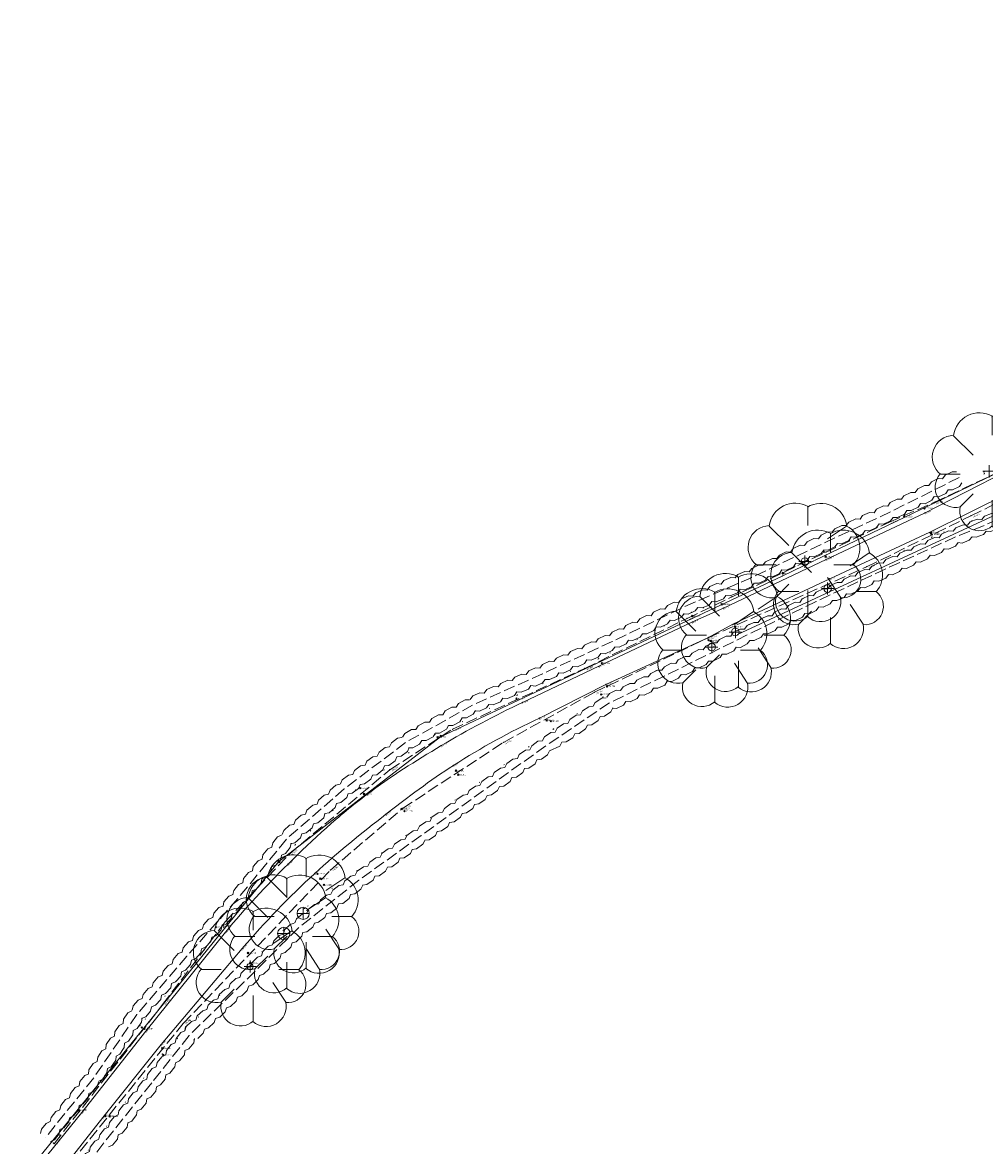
# Model space of a CAD drawing. Header units: metres. Extents: x 658718 to 659592, y 796119 to 796841.
# Tile 3 of 10: x 658842 to 658967, y 796282 to 796429. Entities that reach past the tile are written whole.
import ezdxf

# ---------------------------------------------------------------- set-up
doc = ezdxf.new("R2010")
doc.units = ezdxf.units.M
doc.header["$MEASUREMENT"] = 0
for name, pattern in [('Center line', [100, 100, 0]), ('Dashed 3-1', [2, 1.5, -0.5]), ('Edge of Bush', [3.846153, -1.282051, -1.282051, 0, -1.282051]), ('Hedge', [100, 100, 0]), ('Power line', [100, 100, 0])]:
    doc.linetypes.add(name, pattern=pattern)
for name, color, linetype, lineweight, true_color in [('Bank Bottom', 7, 'Continuous', 0, 0xffa500), ('Bank Bottom_Text', 7, 'Continuous', 0, 0xffa500), ('Electricity Pole', 1, 'Continuous', 0, 0xff0000), ('Electricity Pole_Text', 1, 'Continuous', 0, 0xff0000), ('Finished Floor Level', 7, 'Continuous', 0, 0xffffff), ('Hedge', 3, 'Continuous', 0, 0x00ff00), ('Overhead Electricity Line', 1, 'Continuous', 0, 0xff0000), ('Road Edge', 7, 'Continuous', 0, 0xff80c0), ('Road Edge_Text', 7, 'Continuous', 0, 0xff80c0), ('Spot Level', 7, 'Continuous', 0, 0xffffff), ('Spot Level_Text', 7, 'Continuous', 0, 0xffffff), ('Tree', 3, 'Continuous', 0, 0x00ff00), ('Vegetation Line', 7, 'Continuous', 0, 0x85c929)]:
    doc.layers.add(name, color=color, linetype=linetype, lineweight=lineweight, true_color=true_color)
doc.styles.add('0.3mm', font='micross.ttf', dxfattribs={"height": 0.3})

# ---------------------------------------------------------------- blocks, each defined once
blk = doc.blocks.new('Point')
blk.add_point((0, 0))
blk = doc.blocks.new('Tree-Tree 2')
at = {"color": 0}
for p, q in [((0.05, 0.59), (0.05, 0.9)), ((-0.58, 0.58), (-0.26, 0.26)), ((0.68, 0.58), (0.37, 0.37)), ((0.1, 0), (-0.1, 0)), ((0, 0.1), (0, -0.1)), ((-0.79, -0.05), (-0.47, -0.05)), ((0.79, -0.05), (0.47, -0.05)), ((0.58, -0.58), (0.37, -0.26)), ((-0.47, -0.58), (-0.26, -0.37)), ((0.05, -0.89), (0.05, -0.47))]:
    blk.add_line(p, q, dxfattribs=at)
for centre, radius, start, end in [((-0.16, 0.53), 0.423, 59.7436, 173.211), ((0.26, 0.52), 0.43, 8.1301, 120.7355), ((-0.57, 0.23), 0.356, 91.6366, 231.8428), ((0.49, 0.22), 0.407, 318.0128, 62.1759), ((-0.55, -0.26), 0.33, 138.8141, 284.0362), ((0.61, -0.29), 0.3, 264.0939, 53.1301), ((-0.16, -0.65), 0.319, 167.2756, 311.1859), ((0.26, -0.65), 0.328, 228.8141, 12.3391)]:
    blk.add_arc(centre, radius, start, end, dxfattribs=at)
blk = doc.blocks.new('Spot Level-Dia cross')
at = {"color": 0}
for p, q in [((-1, 1), (1, -1)), ((-1, -1), (1, 1))]:
    blk.add_line(p, q, dxfattribs=at)
blk = doc.blocks.new('Tree-Single circle')
at = {"color": 0}
blk.add_circle((0, 0), 1, dxfattribs=at)
blk = doc.blocks.new('Electricity Pole-Cross circle')
at = {"color": 0}
for p, q in [((-1, 0), (1, 0)), ((0, -1), (0, 1))]:
    blk.add_line(p, q, dxfattribs=at)
blk.add_circle((0, 0), 0.9, dxfattribs=at)

msp = doc.modelspace()

# ---------------------------------------------------------------- linework, layer by layer
at = {"layer": 'Bank Bottom', "linetype": 'Dashed 3-1'}
for points in [[(658845.98, 796282.35, 154.09), (658860.14, 796300.5, 157.08), (658868.32, 796311.31, 158.83), (658876.71, 796320.17, 159.78), (658889.76, 796331.11, 160.96), (658897.94, 796336.4, 161.65), (658915.18, 796344.32, 161.87), (658928.53, 796350.85, 161.09), (658954.9, 796363.41, 160.82), (658960.78, 796365.98, 160.82), (658989.97, 796379.78, 159.57), (658991.96, 796380.4, 159.49), (659001.8, 796384.92, 159.47), (659029.74, 796396.98, 158.89), (659043.39, 796403.32, 158.74), (659053.7, 796407.83, 158.4), (659054.1, 796408.49, 158.41), (659058.69, 796410.79, 158.22), (659059.35, 796410.5, 158.17), (659067.87, 796414.39, 157.98), (659091.39, 796424.68, 157.68), (659094.76, 796426.15, 157.75)], [(658824.42, 796249.52, 149.4), (658828.41, 796254.77, 150.16), (658837.39, 796266.57, 151.57), (658846.87, 796278.29, 153.62), (658862.81, 796298.02, 156.99), (658882.02, 796318.04, 159.69), (658891.43, 796326.07, 160.71), (658904.57, 796334.67, 161.49), (658916.44, 796341.21, 161.88), (658931.35, 796348.36, 161.03), (658951.94, 796357.57, 160.89), (658965.54, 796364.22, 160.62), (658981.6, 796372.18, 159.89), (658992.18, 796376.68, 159.57), (659005.63, 796383.12, 159.36), (659030.25, 796393.77, 158.88), (659050.78, 796402.52, 158.28)]]:
    msp.add_polyline3d(points, dxfattribs=at)
at = {"layer": 'Finished Floor Level', "color": 96, "linetype": 'Hedge', "true_color": 0x008000}
msp.add_polyline3d([(659051.58, 796401.52, 158.21), (659030.53, 796392.19, 158.8), (658973.12, 796366.4, 160.06), (658935.1, 796348.73, 160.93)], dxfattribs=at)
at = {"layer": 'Finished Floor Level', "color": 96, "true_color": 0x008000}
msp.add_point((658967.24, 796369.94, 161.28), dxfattribs=at)
at = {"layer": 'Hedge', "linetype": 'Dashed 3-1'}
for p, q in [((658964, 796369.22, 140.75), (658955.05, 796364.74, 140.75)), ((658955.05, 796364.74, 140.75), (658945.99, 796360.49, 140.75)), ((658972.81, 796365.23, 140.75), (658963.53, 796361.47, 140.75)), ((658963.53, 796361.47, 140.75), (658954.43, 796357.3, 140.75)), ((658945.99, 796360.49, 140.75), (658936.96, 796356.17, 140.75)), ((658954.43, 796357.3, 140.75), (658945.36, 796353.07, 140.75)), ((658936.96, 796356.17, 140.75), (658927.78, 796352.2, 140.75)), ((658945.36, 796353.07, 140.75), (658936.36, 796348.69, 140.75)), ((658927.78, 796352.2, 140.75), (658918.77, 796347.84, 140.75)), ((658936.36, 796348.69, 140.75), (658927.4, 796344.24, 140.75)), ((658918.77, 796347.84, 140.75), (658909.69, 796343.63, 140.75)), ((658927.4, 796344.24, 140.75), (658918.41, 796339.84, 140.75)), ((658909.69, 796343.63, 140.75), (658900.55, 796339.54, 140.75)), ((658900.55, 796339.54, 140.75), (658891.82, 796334.66, 140.75)), ((658918.41, 796339.84, 140.75), (658910.12, 796334.24, 140.75)), ((658891.82, 796334.66, 140.75), (658883.82, 796328.63, 140.75)), ((658910.12, 796334.24, 140.75), (658901.98, 796328.41, 140.75)), ((658883.82, 796328.63, 140.75), (658876.28, 796322.06, 140.75)), ((658901.98, 796328.41, 140.75), (658893.86, 796322.56, 140.75)), ((658876.28, 796322.06, 140.75), (658869.94, 796314.31, 140.75)), ((658893.86, 796322.56, 140.75), (658885.74, 796316.71, 140.75)), ((658885.74, 796316.71, 140.75), (658877.87, 796310.52, 140.75)), ((658869.94, 796314.31, 140.75), (658863.31, 796306.81, 140.75)), ((658877.87, 796310.52, 140.75), (658870.79, 796303.45, 140.75)), ((658863.31, 796306.81, 140.75), (658856.79, 796299.22, 140.75)), ((658870.79, 796303.45, 140.75), (658863.6, 796296.48, 140.75)), ((658856.79, 796299.22, 140.75), (658851.15, 796290.95, 140.75)), ((658863.6, 796296.48, 140.75), (658858.71, 796290.28, 140.75)), ((658851.15, 796290.95, 140.75), (658844.87, 796283.15, 140.75)), ((658858.71, 796290.28, 140.75), (658852.47, 796282.46, 140.75)), ((658852.47, 796282.46, 140.75), (658846.45, 796274.46, 140.75))]:
    msp.add_line(p, q, dxfattribs=at)
at = {"layer": 'Hedge', "elevation": 140.75}
for points in [[(658954.69, 796365.47), (658955.02, 796365.94), (658955.91, 796366.39), (658956.48, 796366.37), (658956.81, 796366.84), (658957.7, 796367.28), (658958.27, 796367.27), (658958.6, 796367.73), (658959.48, 796368.17), (658960.06, 796368.16), (658960.38, 796368.63), (658961.28, 796369.07), (658961.85, 796369.05), (658962.17, 796369.52), (658963.07, 796369.97), (658963.64, 796369.95)], [(658964.36, 796368.5), (658964.03, 796368.04), (658963.13, 796367.59), (658962.56, 796367.61), (658962.25, 796367.13), (658961.33, 796366.69), (658960.76, 796366.72), (658960.46, 796366.25), (658959.55, 796365.79), (658958.98, 796365.81), (658958.67, 796365.34), (658957.74, 796364.9), (658957.19, 796364.92), (658956.87, 796364.45), (658955.98, 796364.01), (658955.41, 796364.02)], [(658963.23, 796362.23), (658963.59, 796362.67), (658964.52, 796363.05), (658965.08, 796362.98), (658965.45, 796363.42), (658966.37, 796363.79), (658966.94, 796363.74), (658967.3, 796364.17), (658968.22, 796364.54), (658968.79, 796364.48), (658969.15, 796364.92), (658970.08, 796365.29), (658970.65, 796365.23), (658971.01, 796365.67), (658971.93, 796366.05), (658972.5, 796365.98)], [(658945.64, 796361.23), (658945.99, 796361.7), (658946.89, 796362.12), (658947.46, 796362.08), (658947.8, 796362.54), (658948.7, 796362.96), (658949.27, 796362.94), (658949.61, 796363.39), (658950.51, 796363.81), (658951.08, 796363.78), (658951.42, 796364.24), (658952.33, 796364.66), (658952.9, 796364.62), (658953.23, 796365.08), (658954.14, 796365.51), (658954.71, 796365.47)], [(658973.11, 796364.48), (658972.74, 796364.05), (658971.81, 796363.67), (658971.24, 796363.74), (658970.89, 796363.29), (658969.95, 796362.92), (658969.38, 796362.99), (658969.05, 796362.54), (658968.1, 796362.16), (658967.53, 796362.23), (658967.19, 796361.78), (658966.23, 796361.42), (658965.68, 796361.48), (658965.32, 796361.04), (658964.4, 796360.67), (658963.83, 796360.73)], [(658955.4, 796364.01), (658955.05, 796363.55), (658954.14, 796363.13), (658953.56, 796363.16), (658953.24, 796362.69), (658952.32, 796362.28), (658951.75, 796362.32), (658951.44, 796361.86), (658950.52, 796361.42), (658949.94, 796361.46), (658949.62, 796360.99), (658948.68, 796360.58), (658948.13, 796360.61), (658947.8, 796360.16), (658946.9, 796359.74), (658946.33, 796359.77)], [(658954.09, 796358.05), (658954.44, 796358.51), (658955.35, 796358.92), (658955.92, 796358.88), (658956.26, 796359.34), (658957.16, 796359.75), (658957.74, 796359.72), (658958.08, 796360.17), (658958.98, 796360.58), (658959.55, 796360.54), (658959.9, 796361), (658960.8, 796361.41), (658961.38, 796361.37), (658961.71, 796361.83), (658962.62, 796362.25), (658963.2, 796362.21)], [(658936.61, 796356.91), (658936.95, 796357.37), (658937.85, 796357.8), (658938.42, 796357.77), (658938.76, 796358.24), (658939.65, 796358.66), (658940.23, 796358.64), (658940.56, 796359.1), (658941.45, 796359.52), (658942.03, 796359.5), (658942.36, 796359.96), (658943.26, 796360.39), (658943.84, 796360.36), (658944.17, 796360.82), (658945.07, 796361.25), (658945.64, 796361.22)], [(658963.87, 796360.74), (658963.52, 796360.28), (658962.61, 796359.87), (658962.03, 796359.91), (658961.71, 796359.44), (658960.78, 796359.03), (658960.21, 796359.08), (658959.89, 796358.62), (658958.97, 796358.19), (658958.39, 796358.23), (658958.07, 796357.77), (658957.13, 796357.37), (658956.57, 796357.41), (658956.24, 796356.95), (658955.33, 796356.54), (658954.77, 796356.57)], [(658946.34, 796359.76), (658945.99, 796359.31), (658945.09, 796358.87), (658944.52, 796358.9), (658944.2, 796358.43), (658943.28, 796358.01), (658942.71, 796358.05), (658942.4, 796357.58), (658941.48, 796357.14), (658940.9, 796357.17), (658940.59, 796356.7), (658939.65, 796356.28), (658939.1, 796356.31), (658938.77, 796355.85), (658937.88, 796355.42), (658937.31, 796355.45)], [(658945.02, 796353.82), (658945.36, 796354.28), (658946.26, 796354.7), (658946.83, 796354.66), (658947.18, 796355.12), (658948.08, 796355.54), (658948.65, 796355.51), (658948.99, 796355.97), (658949.89, 796356.38), (658950.46, 796356.35), (658950.8, 796356.81), (658951.71, 796357.22), (658952.28, 796357.19), (658952.61, 796357.65), (658953.52, 796358.07), (658954.09, 796358.04)], [(658927.45, 796352.95), (658927.81, 796353.4), (658928.72, 796353.8), (658929.29, 796353.74), (658929.65, 796354.19), (658930.56, 796354.58), (658931.13, 796354.54), (658931.48, 796354.99), (658932.39, 796355.38), (658932.97, 796355.33), (658933.32, 796355.78), (658934.23, 796356.17), (658934.8, 796356.12), (658935.15, 796356.57), (658936.07, 796356.96), (658936.64, 796356.91)], [(658954.78, 796356.57), (658954.42, 796356.11), (658953.52, 796355.69), (658952.94, 796355.73), (658952.62, 796355.26), (658951.69, 796354.85), (658951.12, 796354.89), (658950.81, 796354.43), (658949.89, 796353.99), (658949.31, 796354.03), (658949, 796353.57), (658948.05, 796353.16), (658947.5, 796353.19), (658947.17, 796352.73), (658946.27, 796352.32), (658945.7, 796352.35)], [(658937.28, 796355.43), (658936.92, 796354.98), (658936, 796354.59), (658935.43, 796354.64), (658935.09, 796354.18), (658934.16, 796353.79), (658933.59, 796353.85), (658933.26, 796353.4), (658932.33, 796352.99), (658931.75, 796353.04), (658931.42, 796352.59), (658930.47, 796352.21), (658929.92, 796352.26), (658929.57, 796351.81), (658928.66, 796351.41), (658928.09, 796351.46)], [(658918.41, 796348.58), (658918.75, 796349.04), (658919.65, 796349.48), (658920.22, 796349.45), (658920.55, 796349.91), (658921.45, 796350.34), (658922.02, 796350.33), (658922.35, 796350.78), (658923.24, 796351.21), (658923.82, 796351.19), (658924.15, 796351.65), (658925.05, 796352.08), (658925.62, 796352.05), (658925.95, 796352.52), (658926.85, 796352.95), (658927.42, 796352.93)], [(658936, 796349.43), (658936.34, 796349.9), (658937.24, 796350.33), (658937.81, 796350.3), (658938.14, 796350.77), (658939.04, 796351.2), (658939.61, 796351.19), (658939.94, 796351.65), (658940.83, 796352.08), (658941.41, 796352.05), (658941.74, 796352.52), (658942.64, 796352.95), (658943.21, 796352.92), (658943.53, 796353.39), (658944.43, 796353.83), (658945.01, 796353.8)], [(658928.13, 796351.47), (658927.78, 796351.01), (658926.89, 796350.57), (658926.31, 796350.6), (658925.99, 796350.13), (658925.07, 796349.7), (658924.5, 796349.74), (658924.2, 796349.27), (658923.28, 796348.83), (658922.7, 796348.85), (658922.39, 796348.39), (658921.46, 796347.97), (658920.9, 796347.99), (658920.58, 796347.53), (658919.68, 796347.1), (658919.11, 796347.12)], [(658945.72, 796352.35), (658945.37, 796351.89), (658944.47, 796351.45), (658943.9, 796351.47), (658943.58, 796351), (658942.66, 796350.57), (658942.09, 796350.61), (658941.79, 796350.14), (658940.87, 796349.69), (658940.3, 796349.72), (658939.99, 796349.25), (658939.05, 796348.83), (658938.5, 796348.85), (658938.17, 796348.39), (658937.28, 796347.95), (658936.71, 796347.97)], [(658909.34, 796344.37), (658909.69, 796344.83), (658910.59, 796345.25), (658911.16, 796345.21), (658911.51, 796345.67), (658912.4, 796346.09), (658912.98, 796346.06), (658913.32, 796346.52), (658914.22, 796346.93), (658914.79, 796346.89), (658915.13, 796347.35), (658916.04, 796347.77), (658916.61, 796347.73), (658916.94, 796348.19), (658917.85, 796348.61), (658918.43, 796348.58)], [(658927.04, 796344.97), (658927.37, 796345.44), (658928.26, 796345.88), (658928.83, 796345.86), (658929.17, 796346.33), (658930.05, 796346.77), (658930.63, 796346.76), (658930.95, 796347.22), (658931.84, 796347.66), (658932.42, 796347.64), (658932.74, 796348.11), (658933.64, 796348.55), (658934.21, 796348.53), (658934.53, 796348.99), (658935.43, 796349.44), (658936, 796349.42)], [(658919.11, 796347.11), (658918.75, 796346.65), (658917.85, 796346.23), (658917.27, 796346.27), (658916.95, 796345.8), (658916.02, 796345.39), (658915.45, 796345.44), (658915.14, 796344.97), (658914.22, 796344.54), (658913.64, 796344.58), (658913.32, 796344.12), (658912.38, 796343.71), (658911.82, 796343.74), (658911.49, 796343.29), (658910.59, 796342.87), (658910.02, 796342.9)], [(658936.72, 796347.97), (658936.38, 796347.51), (658935.49, 796347.06), (658934.91, 796347.08), (658934.6, 796346.61), (658933.69, 796346.17), (658933.12, 796346.2), (658932.82, 796345.73), (658931.9, 796345.27), (658931.33, 796345.29), (658931.02, 796344.82), (658930.09, 796344.39), (658929.54, 796344.41), (658929.21, 796343.94), (658928.33, 796343.5), (658927.76, 796343.52)], [(658900.22, 796340.28), (658900.57, 796340.74), (658901.48, 796341.15), (658902.05, 796341.1), (658902.4, 796341.56), (658903.3, 796341.96), (658903.88, 796341.93), (658904.22, 796342.37), (658905.13, 796342.78), (658905.7, 796342.73), (658906.05, 796343.19), (658906.96, 796343.59), (658907.53, 796343.55), (658907.87, 796344), (658908.78, 796344.41), (658909.35, 796344.37)], [(658918.05, 796340.57), (658918.39, 796341.04), (658919.28, 796341.48), (658919.85, 796341.45), (658920.19, 796341.92), (658921.08, 796342.35), (658921.65, 796342.34), (658921.98, 796342.8), (658922.87, 796343.23), (658923.45, 796343.21), (658923.78, 796343.67), (658924.67, 796344.11), (658925.25, 796344.08), (658925.57, 796344.55), (658926.47, 796344.99), (658927.05, 796344.96)], [(658910.02, 796342.89), (658909.66, 796342.44), (658908.75, 796342.03), (658908.17, 796342.08), (658907.84, 796341.62), (658906.91, 796341.22), (658906.34, 796341.27), (658906.02, 796340.81), (658905.09, 796340.39), (658904.52, 796340.43), (658904.19, 796339.98), (658903.25, 796339.58), (658902.69, 796339.62), (658902.35, 796339.17), (658901.45, 796338.77), (658900.88, 796338.81)], [(658927.76, 796343.51), (658927.41, 796343.05), (658926.52, 796342.61), (658925.94, 796342.64), (658925.63, 796342.16), (658924.71, 796341.73), (658924.14, 796341.77), (658923.83, 796341.29), (658922.92, 796340.84), (658922.34, 796340.87), (658922.03, 796340.4), (658921.1, 796339.98), (658920.55, 796340), (658920.22, 796339.53), (658919.33, 796339.1), (658918.76, 796339.12)], [(658891.42, 796335.37), (658891.73, 796335.85), (658892.6, 796336.34), (658893.17, 796336.34), (658893.48, 796336.83), (658894.34, 796337.31), (658894.92, 796337.33), (658895.22, 796337.8), (658896.09, 796338.29), (658896.66, 796338.29), (658896.97, 796338.78), (658897.84, 796339.26), (658898.41, 796339.27), (658898.71, 796339.75), (658899.58, 796340.24), (658900.16, 796340.24)], [(658909.66, 796334.91), (658909.93, 796335.42), (658910.75, 796335.98), (658911.32, 796336.03), (658911.59, 796336.54), (658912.41, 796337.1), (658912.98, 796337.16), (658913.24, 796337.66), (658914.07, 796338.21), (658914.64, 796338.27), (658914.9, 796338.78), (658915.73, 796339.33), (658916.3, 796339.39), (658916.56, 796339.89), (658917.39, 796340.45), (658917.96, 796340.51)], [(658900.95, 796338.83), (658900.63, 796338.35), (658899.76, 796337.86), (658899.18, 796337.86), (658898.89, 796337.37), (658898, 796336.89), (658897.43, 796336.89), (658897.15, 796336.4), (658896.26, 796335.9), (658895.69, 796335.9), (658895.4, 796335.41), (658894.49, 796334.94), (658893.94, 796334.93), (658893.64, 796334.45), (658892.77, 796333.97), (658892.21, 796333.96)], [(658918.86, 796339.17), (658918.59, 796338.66), (658917.76, 796338.1), (658917.19, 796338.05), (658916.94, 796337.54), (658916.09, 796336.98), (658915.52, 796336.94), (658915.29, 796336.43), (658914.44, 796335.86), (658913.87, 796335.8), (658913.63, 796335.29), (658912.76, 796334.74), (658912.21, 796334.69), (658911.95, 796334.18), (658910.57, 796333.57)], [(658883.33, 796329.28), (658883.57, 796329.81), (658884.37, 796330.41), (658884.93, 796330.49), (658885.17, 796331.01), (658885.96, 796331.61), (658886.53, 796331.7), (658886.77, 796332.21), (658887.56, 796332.81), (658888.13, 796332.89), (658888.37, 796333.42), (658889.16, 796334.01), (658889.73, 796334.1), (658889.96, 796334.61), (658890.76, 796335.22), (658891.33, 796335.3)], [(658892.3, 796334.01), (658892.05, 796333.49), (658891.26, 796332.89), (658890.68, 796332.8), (658890.47, 796332.28), (658889.65, 796331.68), (658889.08, 796331.61), (658888.87, 796331.09), (658888.06, 796330.47), (658887.49, 796330.39), (658887.27, 796329.87), (658886.44, 796329.28), (658885.89, 796329.19), (658885.66, 796328.68), (658884.87, 796328.08), (658884.3, 796327.99)], [(658901.5, 796329.07), (658901.76, 796329.59), (658902.57, 796330.17), (658903.14, 796330.24), (658903.39, 796330.75), (658904.19, 796331.33), (658904.76, 796331.41), (658905.01, 796331.92), (658905.82, 796332.49), (658906.39, 796332.56), (658906.64, 796333.08), (658907.45, 796333.66), (658908.02, 796333.73), (658908.26, 796334.24), (658909.08, 796334.82), (658909.65, 796334.89)], [(658910.59, 796333.58), (658910.33, 796333.07), (658909.52, 796332.48), (658908.94, 796332.41), (658908.71, 796331.89), (658907.88, 796331.32), (658907.31, 796331.26), (658907.09, 796330.74), (658906.26, 796330.15), (658905.69, 796330.08), (658905.46, 796329.56), (658904.61, 796328.99), (658904.06, 796328.92), (658903.82, 796328.41), (658903.01, 796327.83), (658902.45, 796327.76)], [(658875.74, 796322.67), (658875.94, 796323.21), (658876.69, 796323.87), (658877.25, 796323.99), (658877.46, 796324.53), (658878.2, 796325.17), (658878.76, 796325.31), (658878.96, 796325.84), (658879.71, 796326.49), (658880.27, 796326.61), (658880.47, 796327.15), (658881.22, 796327.8), (658881.78, 796327.92), (658881.98, 796328.46), (658882.73, 796329.12), (658883.29, 796329.24)], [(658884.35, 796328.02), (658884.14, 796327.49), (658883.39, 796326.83), (658882.82, 796326.71), (658882.65, 796326.17), (658881.87, 796325.51), (658881.31, 796325.4), (658881.14, 796324.86), (658880.37, 796324.19), (658879.81, 796324.07), (658879.63, 796323.54), (658878.84, 796322.88), (658878.3, 796322.76), (658878.11, 796322.23), (658877.36, 796321.58), (658876.8, 796321.45)], [(658893.38, 796323.22), (658893.63, 796323.74), (658894.44, 796324.32), (658895.01, 796324.39), (658895.26, 796324.91), (658896.07, 796325.49), (658896.63, 796325.57), (658896.88, 796326.08), (658897.69, 796326.65), (658898.26, 796326.73), (658898.5, 796327.24), (658899.31, 796327.82), (658899.88, 796327.89), (658900.13, 796328.41), (658900.94, 796328.99), (658901.51, 796329.06)], [(658902.45, 796327.75), (658902.19, 796327.24), (658901.38, 796326.65), (658900.81, 796326.58), (658900.58, 796326.06), (658899.75, 796325.48), (658899.18, 796325.42), (658898.96, 796324.91), (658898.14, 796324.31), (658897.56, 796324.24), (658897.34, 796323.72), (658896.49, 796323.15), (658895.94, 796323.07), (658895.7, 796322.56), (658894.89, 796321.98), (658894.33, 796321.91)], [(658869.31, 796314.83), (658869.42, 796315.39), (658870.05, 796316.16), (658870.58, 796316.38), (658870.69, 796316.94), (658871.32, 796317.71), (658871.84, 796317.93), (658871.95, 796318.49), (658872.58, 796319.25), (658873.11, 796319.47), (658873.22, 796320.03), (658873.85, 796320.8), (658874.38, 796321.02), (658874.49, 796321.58), (658875.12, 796322.35), (658875.65, 796322.57)], [(658885.26, 796317.38), (658885.51, 796317.89), (658886.32, 796318.47), (658886.89, 796318.54), (658887.14, 796319.06), (658887.94, 796319.64), (658888.51, 796319.72), (658888.76, 796320.23), (658889.56, 796320.8), (658890.13, 796320.88), (658890.38, 796321.39), (658891.19, 796321.97), (658891.76, 796322.04), (658892, 796322.56), (658892.82, 796323.14), (658893.39, 796323.21)], [(658894.33, 796321.9), (658894.07, 796321.39), (658893.26, 796320.8), (658892.69, 796320.73), (658892.46, 796320.21), (658891.63, 796319.63), (658891.06, 796319.57), (658890.84, 796319.06), (658890.01, 796318.46), (658889.44, 796318.39), (658889.21, 796317.87), (658888.36, 796317.3), (658887.82, 796317.23), (658887.57, 796316.71), (658886.77, 796316.13), (658886.2, 796316.06)], [(658876.9, 796321.54), (658876.78, 796320.98), (658876.15, 796320.21), (658875.62, 796319.99), (658875.53, 796319.43), (658874.88, 796318.65), (658874.34, 796318.45), (658874.26, 796317.89), (658873.62, 796317.1), (658873.08, 796316.89), (658873, 796316.33), (658872.33, 796315.56), (658871.81, 796315.34), (658871.71, 796314.79), (658871.08, 796314.02), (658870.56, 796313.8)], [(658877.37, 796311.16), (658877.59, 796311.69), (658878.38, 796312.31), (658878.94, 796312.4), (658879.17, 796312.93), (658879.95, 796313.54), (658880.51, 796313.65), (658880.74, 796314.16), (658881.52, 796314.77), (658882.09, 796314.87), (658882.31, 796315.4), (658883.1, 796316.01), (658883.66, 796316.11), (658883.88, 796316.63), (658884.67, 796317.25), (658885.24, 796317.35)], [(658886.24, 796316.08), (658886, 796315.55), (658885.21, 796314.93), (658884.64, 796314.84), (658884.44, 796314.31), (658883.63, 796313.69), (658883.07, 796313.61), (658882.87, 796313.08), (658882.07, 796312.45), (658881.5, 796312.35), (658881.3, 796311.83), (658880.47, 796311.22), (658879.93, 796311.12), (658879.71, 796310.6), (658878.93, 796309.99), (658878.37, 796309.89)], [(658862.7, 796307.35), (658862.83, 796307.91), (658863.49, 796308.66), (658864.03, 796308.85), (658864.16, 796309.41), (658864.81, 796310.15), (658865.35, 796310.36), (658865.48, 796310.91), (658866.14, 796311.65), (658866.68, 796311.85), (658866.81, 796312.41), (658867.47, 796313.15), (658868.01, 796313.34), (658868.13, 796313.9), (658868.79, 796314.65), (658869.33, 796314.85)], [(658870.54, 796313.77), (658870.4, 796313.22), (658869.74, 796312.47), (658869.2, 796312.27), (658869.09, 796311.71), (658868.41, 796310.96), (658867.87, 796310.78), (658867.77, 796310.23), (658867.09, 796309.46), (658866.55, 796309.27), (658866.44, 796308.71), (658865.74, 796307.97), (658865.22, 796307.77), (658865.1, 796307.22), (658864.44, 796306.48), (658863.91, 796306.28)], [(658870.21, 796304.03), (658870.37, 796304.58), (658871.08, 796305.29), (658871.63, 796305.44), (658871.8, 796305.99), (658872.5, 796306.69), (658873.04, 796306.87), (658873.21, 796307.41), (658873.91, 796308.1), (658874.46, 796308.27), (658874.63, 796308.82), (658875.33, 796309.52), (658875.88, 796309.68), (658876.04, 796310.22), (658876.75, 796310.93), (658877.3, 796311.09)], [(658878.44, 796309.95), (658878.27, 796309.4), (658877.56, 796308.69), (658877.01, 796308.53), (658876.86, 796307.98), (658876.13, 796307.28), (658875.58, 796307.13), (658875.45, 796306.58), (658874.73, 796305.86), (658874.17, 796305.7), (658874.03, 796305.15), (658873.29, 796304.45), (658872.76, 796304.29), (658872.6, 796303.75), (658871.9, 796303.05), (658871.35, 796302.88)], [(658856.17, 796299.75), (658856.29, 796300.31), (658856.94, 796301.07), (658857.48, 796301.27), (658857.6, 796301.83), (658858.25, 796302.58), (658858.78, 796302.8), (658858.9, 796303.35), (658859.55, 796304.1), (658860.08, 796304.3), (658860.2, 796304.86), (658860.86, 796305.61), (658861.39, 796305.82), (658861.51, 796306.37), (658862.16, 796307.14), (658862.7, 796307.34)], [(658863.92, 796306.28), (658863.79, 796305.73), (658863.14, 796304.97), (658862.6, 796304.76), (658862.5, 796304.2), (658861.83, 796303.44), (658861.29, 796303.25), (658861.2, 796302.7), (658860.53, 796301.92), (658859.99, 796301.72), (658859.89, 796301.17), (658859.2, 796300.41), (658858.69, 796300.21), (658858.57, 796299.65), (658857.93, 796298.9), (658857.4, 796298.7)], [(658863.03, 796297.07), (658863.21, 796297.62), (658863.92, 796298.31), (658864.47, 796298.46), (658864.65, 796299.01), (658865.36, 796299.7), (658865.91, 796299.86), (658866.08, 796300.4), (658866.79, 796301.09), (658867.35, 796301.25), (658867.52, 796301.79), (658868.23, 796302.48), (658868.79, 796302.64), (658868.95, 796303.18), (658869.67, 796303.88), (658870.22, 796304.03)], [(658871.35, 796302.87), (658871.17, 796302.33), (658870.45, 796301.63), (658869.89, 796301.47), (658869.74, 796300.93), (658869, 796300.23), (658868.45, 796300.09), (658868.31, 796299.55), (658867.58, 796298.84), (658867.02, 796298.68), (658866.87, 796298.14), (658866.12, 796297.45), (658865.59, 796297.29), (658865.42, 796296.75), (658864.71, 796296.06)], [(658850.47, 796291.41), (658850.53, 796291.98), (658851.1, 796292.81), (658851.61, 796293.06), (658851.67, 796293.64), (658852.22, 796294.45), (658852.73, 796294.73), (658852.79, 796295.29), (658853.35, 796296.1), (658853.86, 796296.37), (658853.92, 796296.94), (658854.48, 796297.76), (658854.99, 796298.02), (658855.05, 796298.58), (658855.61, 796299.41), (658856.12, 796299.67)], [(658857.46, 796298.76), (658857.39, 796298.19), (658856.82, 796297.37), (658856.31, 796297.1), (658856.27, 796296.54), (658855.69, 796295.71), (658855.17, 796295.46), (658855.14, 796294.9), (658854.57, 796294.05), (658854.06, 796293.79), (658854.02, 796293.23), (658853.42, 796292.4), (658852.93, 796292.14), (658852.87, 796291.58), (658852.32, 796290.76), (658851.81, 796290.5)], [(658858.07, 796290.79), (658858.17, 796291.36), (658858.79, 796292.14), (658859.31, 796292.36), (658859.41, 796292.93), (658860.03, 796293.7), (658860.55, 796293.94), (658860.65, 796294.5), (658861.27, 796295.27), (658861.79, 796295.5), (658861.89, 796296.06), (658862.51, 796296.84), (658863.04, 796297.07), (658863.13, 796297.63)], [(658863.73, 796298.39), (658863.75, 796298.42), (658863.76, 796298.42)], [(658864.29, 796296.06), (658864.21, 796295.5), (658863.57, 796294.71), (658863.04, 796294.5), (658862.97, 796293.94), (658862.34, 796293.14), (658861.81, 796292.91), (658861.73, 796292.36), (658861.08, 796291.57), (658860.57, 796291.35), (658860.48, 796290.79), (658859.86, 796290.01), (658859.34, 796289.79)], [(658864.27, 796295.94), (658864.16, 796295.91)], [(658844.23, 796283.67), (658844.34, 796284.23), (658844.97, 796285.01), (658845.49, 796285.23), (658845.6, 796285.79), (658846.22, 796286.56), (658846.75, 796286.79), (658846.85, 796287.35), (658847.47, 796288.12), (658848, 796288.34), (658848.11, 796288.9), (658848.73, 796289.68), (658849.26, 796289.9), (658849.36, 796290.46), (658849.99, 796291.24), (658850.52, 796291.46)], [(658851.78, 796290.44), (658851.66, 796289.88), (658851.04, 796289.1), (658850.5, 796288.88), (658850.42, 796288.32), (658849.77, 796287.54), (658849.24, 796287.33), (658849.17, 796286.77), (658848.53, 796285.98), (658848, 796285.75), (658847.91, 796285.2), (658847.25, 796284.42), (658846.74, 796284.2), (658846.64, 796283.65), (658846.02, 796282.87), (658845.5, 796282.65)], [(658851.84, 796282.97), (658851.94, 796283.53), (658852.56, 796284.31), (658853.09, 796284.53), (658853.19, 796285.1), (658853.81, 796285.87), (658854.33, 796286.1), (658854.43, 796286.66), (658855.05, 796287.43), (658855.58, 796287.66), (658855.68, 796288.22), (658856.3, 796289), (658856.83, 796289.22), (658856.93, 796289.78), (658857.55, 796290.56), (658858.08, 796290.79)], [(658859.34, 796289.78), (658859.23, 796289.22), (658858.61, 796288.43), (658858.08, 796288.21), (658858, 796287.65), (658857.35, 796286.86), (658856.82, 796286.65), (658856.75, 796286.1), (658856.12, 796285.3), (658855.59, 796285.07), (658855.51, 796284.52), (658854.85, 796283.73), (658854.34, 796283.51), (658854.24, 796282.96), (658853.62, 796282.18), (658853.1, 796281.96)], [(658845.8, 796274.95), (658845.89, 796275.52), (658846.49, 796276.32), (658847.01, 796276.55), (658847.1, 796277.12), (658847.69, 796277.91), (658848.21, 796278.16), (658848.3, 796278.72), (658848.89, 796279.51), (658849.42, 796279.75), (658849.5, 796280.31), (658850.1, 796281.1), (658850.62, 796281.34), (658850.7, 796281.9), (658851.3, 796282.7), (658851.83, 796282.94)]]:
    msp.add_lwpolyline(points, dxfattribs=at)
at = {"layer": 'Overhead Electricity Line', "linetype": 'Power line', "ltscale": 0.5}
msp.add_polyline3d([(659360.79, 796521.4, 163.51), (659331.39, 796511.08, 165.26), (659291.57, 796497.51, 166.77), (659248.92, 796482.59, 166.34), (659218.84, 796472.15, 164.69), (659186.69, 796461.4, 162.36), (659155.35, 796450.83, 159.41), (659104.34, 796430.49, 157.53), (659061.13, 796411.56, 158.17), (659029.51, 796397.29, 158.71), (658990.28, 796380.08, 159.36), (658940.93, 796356.36, 161.06), (658896.35, 796335.4, 161.64), (658875.24, 796319.12, 159.68), (658840.99, 796276.85, 152.88), (658812.5, 796240.97, 148.01), (658793.25, 796208.78, 143.85), (658756.31, 796160.16, 139.97), (658732.37, 796129.97, 138.73)], dxfattribs=at)
at = {"layer": 'Road Edge', "linetype": 'Center line'}
for points in [[(658970.11, 796369.98, 160.26), (658959.55, 796364.61, 160.79), (658946.64, 796358.53, 160.72), (658933.26, 796352.19, 160.88), (658929.23, 796350.39, 160.96), (658917.02, 796344.61, 161.75), (658907.06, 796339.9, 161.82), (658906.39, 796339.58, 161.79), (658905.71, 796339.25, 161.76), (658905.04, 796338.92, 161.74), (658904.37, 796338.59, 161.71), (658903.7, 796338.25, 161.69), (658903.03, 796337.9, 161.66), (658902.36, 796337.55, 161.64), (658901.7, 796337.2, 161.61), (658901.04, 796336.85, 161.59), (658900.38, 796336.49, 161.56), (658899.72, 796336.13, 161.54), (658899.07, 796335.76, 161.51), (658898.42, 796335.39, 161.49), (658897.76, 796335.02, 161.46), (658897.12, 796334.64, 161.44), (658896.47, 796334.26, 161.41), (658895.85, 796333.89, 161.37), (658895.23, 796333.51, 161.33), (658894.61, 796333.14, 161.29), (658893.99, 796332.76, 161.26), (658893.37, 796332.38, 161.22), (658892.76, 796331.99, 161.18), (658892.15, 796331.61, 161.14), (658891.54, 796331.21, 161.1), (658890.93, 796330.82, 161.06), (658890.33, 796330.42, 161.02), (658889.73, 796330.01, 160.99), (658889.13, 796329.6, 160.95), (658888.54, 796329.18, 160.91), (658887.95, 796328.76, 160.87), (658887.36, 796328.34, 160.83), (658886.78, 796327.9, 160.79), (658886.44, 796327.65, 160.76), (658886.1, 796327.38, 160.72), (658885.76, 796327.12, 160.68), (658885.42, 796326.85, 160.65), (658885.09, 796326.59, 160.61), (658884.75, 796326.32, 160.58), (658884.42, 796326.05, 160.54), (658884.09, 796325.77, 160.5), (658883.76, 796325.5, 160.47), (658883.43, 796325.22, 160.43), (658883.1, 796324.94, 160.4), (658882.78, 796324.66, 160.36), (658882.13, 796324.1, 160.29), (658881.49, 796323.53, 160.21), (658880.85, 796322.96, 160.14), (658880.22, 796322.38, 160.07), (658879.59, 796321.79, 160), (658878.96, 796321.2, 159.93), (658878.34, 796320.61, 159.85), (658877.72, 796320.01, 159.78), (658877.1, 796319.41, 159.71), (658876.49, 796318.81, 159.64), (658875.96, 796318.28, 159.57), (658875.43, 796317.75, 159.5), (658874.9, 796317.21, 159.43), (658874.37, 796316.67, 159.36), (658873.85, 796316.12, 159.29), (658873.33, 796315.58, 159.23), (658872.82, 796315.03, 159.16), (658872.31, 796314.47, 159.09), (658871.8, 796313.92, 159.02), (658871.29, 796313.36, 158.95), (658870.79, 796312.8, 158.88), (658870.29, 796312.23, 158.81), (658869.8, 796311.66, 158.75), (658869.31, 796311.09, 158.68), (658868.82, 796310.51, 158.61), (658868.34, 796309.94, 158.54), (658857.95, 796297.03, 156.59), (658849.6, 796286.42, 154.76), (658843.71, 796279.11, 153.42)], [(658972.2, 796368.06, 160.21), (658960.18, 796362.08, 160.88), (658947.13, 796356.01, 160.88), (658934.5, 796350.08, 160.89), (658931.22, 796348.31, 160.94), (658917.94, 796342.24, 161.73), (658909.28, 796337.84, 161.74), (658908.55, 796337.5, 161.71), (658907.83, 796337.15, 161.68), (658907.11, 796336.8, 161.65), (658906.4, 796336.44, 161.62), (658905.69, 796336.08, 161.59), (658904.98, 796335.71, 161.56), (658904.27, 796335.33, 161.53), (658903.57, 796334.95, 161.5), (658902.87, 796334.56, 161.47), (658902.17, 796334.17, 161.44), (658901.48, 796333.77, 161.4), (658900.79, 796333.36, 161.37), (658900.1, 796332.95, 161.34), (658899.42, 796332.53, 161.31), (658898.74, 796332.11, 161.28), (658898.06, 796331.68, 161.25), (658897.49, 796331.31, 161.21), (658896.93, 796330.94, 161.17), (658896.36, 796330.56, 161.13), (658895.8, 796330.17, 161.09), (658895.24, 796329.78, 161.06), (658894.69, 796329.39, 161.02), (658894.14, 796328.99, 160.98), (658893.59, 796328.59, 160.94), (658893.04, 796328.19, 160.9), (658892.5, 796327.78, 160.86), (658891.95, 796327.37, 160.82), (658891.41, 796326.96, 160.78), (658890.33, 796326.14, 160.7), (658889.26, 796325.31, 160.62), (658888.66, 796324.85, 160.56), (658888.07, 796324.38, 160.49), (658887.47, 796323.92, 160.43), (658886.88, 796323.45, 160.37), (658886.29, 796322.98, 160.31), (658885.7, 796322.51, 160.25), (658885.12, 796322.03, 160.18), (658884.53, 796321.55, 160.12), (658883.95, 796321.07, 160.06), (658883.38, 796320.59, 160), (658882.8, 796320.1, 159.94), (658882.23, 796319.61, 159.87), (658881.66, 796319.12, 159.81), (658881.1, 796318.62, 159.75), (658880.54, 796318.11, 159.69), (658879.98, 796317.6, 159.63), (658879.36, 796317.02, 159.54), (658878.74, 796316.44, 159.46), (658878.12, 796315.85, 159.38), (658877.51, 796315.26, 159.3), (658876.9, 796314.66, 159.21), (658876.3, 796314.05, 159.13), (658875.7, 796313.45, 159.05), (658875.1, 796312.84, 158.96), (658874.51, 796312.22, 158.88), (658873.93, 796311.6, 158.8), (658873.35, 796310.97, 158.72), (658872.77, 796310.35, 158.63), (658872.2, 796309.71, 158.55), (658871.63, 796309.08, 158.47), (658871.07, 796308.44, 158.38), (658870.51, 796307.79, 158.3), (658859.93, 796295.27, 156.57), (658852.33, 796285.76, 154.98), (658845.44, 796277.01, 153.22)]]:
    msp.add_polyline3d(points, dxfattribs=at)
at = {"layer": 'Vegetation Line', "linetype": 'Edge of Bush'}
for points in [[(659050.94, 796401.97, 158.13), (659030.33, 796392.8, 159.14), (659007.92, 796383.3, 159.65), (658993.19, 796376.03, 159.35), (658973.01, 796366.62, 160.17), (658960.44, 796361.45, 161.01), (658947.31, 796355.17, 160.8), (658934.87, 796349.29, 161.03), (658931.56, 796347.55, 161.2), (658917.56, 796340.58, 162.58), (658911.12, 796336.43, 161.77), (658878.64, 796313.03, 159.93), (658860.12, 796294.06, 156.57), (658844.69, 796274.09, 153.78), (658827.06, 796252.16, 149.71)], [(658967.3, 796369.71, 161.33), (658956.86, 796364.41, 160.76), (658934.38, 796353.66, 161.08), (658929.12, 796351.63, 160.96), (658916.98, 796345.59, 161.9), (658906.37, 796340.85, 161.96), (658895.53, 796335.6, 161.35), (658885.3, 796328.49, 160.81), (658877.43, 796321.33, 159.84), (658875.86, 796319.64, 159.64), (658857.17, 796297.75, 157.5), (658849.25, 796286.58, 154.81), (658845.88, 796282.44, 154.01)]]:
    msp.add_polyline3d(points, dxfattribs=at)

# ---------------------------------------------------------------- block references
at = {"layer": 'Bank Bottom_Text', "linetype": 'Continuous'}
for p in [(658960.78, 796365.98, 160.82), (658954.9, 796363.41, 160.82), (658965.54, 796364.22, 160.62), (658951.94, 796357.57, 160.89), (658928.53, 796350.85, 161.09), (658931.35, 796348.36, 161.03), (658915.18, 796344.32, 161.87), (658916.44, 796341.21, 161.88), (658897.94, 796336.4, 161.65), (658904.57, 796334.67, 161.49), (658889.76, 796331.11, 160.96), (658891.43, 796326.07, 160.71), (658876.71, 796320.17, 159.78), (658882.02, 796318.04, 159.69), (658868.32, 796311.31, 158.83), (658860.14, 796300.5, 157.08), (658862.81, 796298.02, 156.99), (658845.98, 796282.35, 154.09)]:
    msp.add_blockref('Point', p, dxfattribs=at)
at = {"layer": 'Electricity Pole', "color": 7, "linetype": 'Continuous', "lineweight": -3, "true_color": 0xffffff, "xscale": 0.1500000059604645, "yscale": 0.1500000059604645}
for p in [(658941.01, 796356.73, 160.92), (658896.42, 796335.48, 161.56), (658875.31, 796319.13, 159.74)]:
    msp.add_blockref('Electricity Pole-Cross circle', p, dxfattribs=at)
at = {"layer": 'Electricity Pole', "linetype": 'Continuous'}
for p in [(658941.01, 796356.73, 160.92), (658896.42, 796335.48, 161.56), (658875.31, 796319.13, 159.74)]:
    msp.add_blockref('Point', p, dxfattribs=at)
at = {"layer": 'Hedge', "linetype": 'Continuous'}
for p in [(658967.24, 796369.94, 161.28), (658935.1, 796348.73, 160.93)]:
    msp.add_blockref('Point', p, dxfattribs=at)
at = {"layer": 'Overhead Electricity Line', "linetype": 'Continuous'}
for p in [(658940.93, 796356.36, 161.06), (658896.35, 796335.4, 161.64), (658875.24, 796319.12, 159.68)]:
    msp.add_blockref('Point', p, dxfattribs=at)
at = {"layer": 'Road Edge_Text', "linetype": 'Continuous'}
for p in [(658959.55, 796364.61, 160.79), (658960.18, 796362.08, 160.88), (658946.64, 796358.53, 160.72), (658947.13, 796356.01, 160.88), (658933.26, 796352.19, 160.88), (658929.23, 796350.39, 160.96), (658934.5, 796350.08, 160.89), (658931.22, 796348.31, 160.94), (658917.02, 796344.61, 161.75), (658917.94, 796342.24, 161.73), (658907.06, 796339.9, 161.82), (658909.28, 796337.84, 161.74), (658896.47, 796334.26, 161.41), (658898.06, 796331.68, 161.25), (658886.78, 796327.9, 160.79), (658889.26, 796325.31, 160.62), (658876.49, 796318.81, 159.64), (658879.98, 796317.6, 159.63), (658868.34, 796309.94, 158.54), (658870.51, 796307.79, 158.3), (658857.95, 796297.03, 156.59), (658859.93, 796295.27, 156.57), (658849.6, 796286.42, 154.76), (658852.33, 796285.76, 154.98)]:
    msp.add_blockref('Point', p, dxfattribs=at)
at = {"layer": 'Spot Level', "color": 18, "linetype": 'Continuous', "lineweight": -3, "true_color": 0x000000, "xscale": 0.1000000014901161, "yscale": 0.1000000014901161}
for p in [(658959.49, 796365.18, 160.97), (658956.84, 796364.13, 160.82), (658960.33, 796361.98, 160.9), (658960.42, 796361.79, 161.01), (658946.36, 796359.53, 160.52), (658946.59, 796358.9, 160.8), (658933.04, 796352.69, 160.89), (658929.22, 796351.15, 161.03), (658934.78, 796349.76, 161.01), (658931.32, 796348, 161.1), (658931.61, 796347.89, 161.65), (658917.41, 796345.01, 161.83), (658917.32, 796340.93, 162.69), (658918.08, 796341.98, 161.76), (658906.28, 796340.38, 161.78), (658910.22, 796337.56, 161.71), (658910.75, 796337.45, 162.34), (658895.99, 796335.33, 161.51), (658898.39, 796331, 161.16), (658898.67, 796330.48, 161.98), (658885.9, 796328.71, 160.68), (658886.39, 796327.95, 160.75), (658891.32, 796325.99, 160.67), (658891.68, 796325.72, 161.53), (658880.34, 796317.55, 159.62), (658880.69, 796316.91, 159.56), (658881.17, 796316.11, 160.48), (658867.08, 796310.59, 159.49), (658867.96, 796310.8, 158.58), (658871.26, 796307.22, 158.23), (658871.57, 796305.93, 159.04), (658857.43, 796297.5, 157.53), (658857.78, 796297.36, 156.72), (658860.09, 796294.8, 156.62), (658860.21, 796293.92, 157.37), (658849.25, 796286.7, 154.78), (658852.69, 796285.97, 155.09), (658853.23, 796285.92, 156.3)]:
    msp.add_blockref('Spot Level-Dia cross', p, dxfattribs=at)
at = {"layer": 'Spot Level', "linetype": 'Continuous'}
for p in [(658959.49, 796365.18, 160.97), (658956.84, 796364.13, 160.82), (658960.33, 796361.98, 160.9), (658960.42, 796361.79, 161.01), (658946.36, 796359.53, 160.52), (658946.59, 796358.9, 160.8), (658933.04, 796352.69, 160.89), (658929.22, 796351.15, 161.03), (658934.78, 796349.76, 161.01), (658931.32, 796348, 161.1), (658931.61, 796347.89, 161.65), (658917.41, 796345.01, 161.83), (658917.32, 796340.93, 162.69), (658918.08, 796341.98, 161.76), (658906.28, 796340.38, 161.78), (658910.22, 796337.56, 161.71), (658910.75, 796337.45, 162.34), (658895.99, 796335.33, 161.51), (658898.39, 796331, 161.16), (658898.67, 796330.48, 161.98), (658885.9, 796328.71, 160.68), (658886.39, 796327.95, 160.75), (658891.32, 796325.99, 160.67), (658891.68, 796325.72, 161.53), (658880.34, 796317.55, 159.62), (658880.69, 796316.91, 159.56), (658881.17, 796316.11, 160.48), (658867.08, 796310.59, 159.49), (658867.96, 796310.8, 158.58), (658871.26, 796307.22, 158.23), (658871.57, 796305.93, 159.04), (658857.43, 796297.5, 157.53), (658857.78, 796297.36, 156.72), (658860.09, 796294.8, 156.62), (658860.21, 796293.92, 157.37), (658849.25, 796286.7, 154.78), (658852.69, 796285.97, 155.09), (658853.23, 796285.92, 156.3)]:
    msp.add_blockref('Point', p, dxfattribs=at)
at = {"layer": 'Tree', "color": 3, "linetype": 'Continuous', "lineweight": -3, "true_color": 0x00ff00, "xscale": 8, "yscale": 8}
for p in [(658967.91, 796370.03, 161.14), (658943.89, 796358.25, 161.29), (658946.84, 796354.74, 160.83), (658934.82, 796349.07, 160.96), (658931.74, 796347.1, 161.11), (658878.46, 796312.39, 159.83), (658875.93, 796309.78, 159.37), (658871.55, 796305.46, 159.04)]:
    msp.add_blockref('Tree-Tree 2', p, dxfattribs=at)
at = {"layer": 'Tree', "color": 22, "linetype": 'Continuous', "lineweight": -3, "true_color": 0xc64000}
for p, xscale, yscale in [((658943.89, 796358.25, 161.29), 0.5, 0.5), ((658946.84, 796354.74, 160.83), 0.5, 0.5), ((658934.82, 796349.07, 160.96), 0.5, 0.5), ((658931.74, 796347.1, 161.11), 0.5, 0.5), ((658878.46, 796312.39, 159.83), 0.800000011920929, 0.800000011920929), ((658875.93, 796309.78, 159.37), 0.800000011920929, 0.800000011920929), ((658871.55, 796305.46, 159.04), 0.4000000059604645, 0.4000000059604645)]:
    msp.add_blockref('Tree-Single circle', p, dxfattribs=dict(at, xscale=xscale, yscale=yscale))
at = {"layer": 'Tree', "linetype": 'Continuous'}
for p in [(658943.89, 796358.25, 161.29), (658946.84, 796354.74, 160.83), (658934.82, 796349.07, 160.96), (658931.74, 796347.1, 161.11), (658878.46, 796312.39, 159.83), (658875.93, 796309.78, 159.37), (658871.55, 796305.46, 159.04)]:
    msp.add_blockref('Point', p, dxfattribs=at)
at = {"layer": 'Vegetation Line', "linetype": 'Continuous'}
for p in [(658967.3, 796369.71, 161.33), (658956.86, 796364.41, 160.76), (658960.44, 796361.45, 161.01), (658947.31, 796355.17, 160.8), (658934.38, 796353.66, 161.08), (658929.12, 796351.63, 160.96), (658934.87, 796349.29, 161.03), (658931.56, 796347.55, 161.2), (658916.98, 796345.59, 161.9), (658906.37, 796340.85, 161.96), (658917.56, 796340.58, 162.58), (658895.53, 796335.6, 161.35), (658911.12, 796336.43, 161.77), (658885.3, 796328.49, 160.81), (658877.43, 796321.33, 159.84), (658875.86, 796319.64, 159.64), (658878.64, 796313.03, 159.93), (658857.17, 796297.75, 157.5), (658860.12, 796294.06, 156.57), (658849.25, 796286.58, 154.81), (658845.88, 796282.44, 154.01)]:
    msp.add_blockref('Point', p, dxfattribs=at)

# ---------------------------------------------------------------- texts
at = {"layer": 'Bank Bottom_Text', "style": '0.3mm'}
for s, rotation, p in [('160.822', 25.3004, (658961.07, 796365.72, 160.82)), ('160.620', 26.3532, (658965.84, 796363.96, 160.62)), ('160.818', 23.6422, (658955.18, 796363.14, 160.82)), ('160.894', 26.0716, (658952.24, 796357.31, 160.89)), ('161.094', 25.4583, (658928.82, 796350.59, 161.09)), ('161.031', 24.0937, (658931.63, 796348.09, 161.03)), ('161.865', 26.0675, (658915.48, 796344.07, 161.87)), ('161.876', 25.6008, (658916.73, 796340.95, 161.88)), ('161.653', 24.6659, (658898.23, 796336.14, 161.65)), ('161.491', 28.8422, (658904.87, 796334.43, 161.49)), ('160.958', 32.9335, (658890.08, 796330.89, 160.96)), ('160.710', 33.2212, (658891.75, 796325.85, 160.71)), ('159.778', 39.9557, (658877.06, 796319.99, 159.78)), ('159.690', 40.46, (658882.37, 796317.87, 159.69)), ('158.834', 46.5674, (658868.68, 796311.17, 158.83)), ('157.076', 52.8857, (658860.52, 796300.41, 157.08)), ('156.991', 46.1867, (658863.17, 796297.88, 156.99)), ('154.090', 52.0341, (658846.35, 796282.25, 154.09))]:
    msp.add_text(s, height=0.18, rotation=rotation, dxfattribs=at).set_placement(p)
at = {"layer": 'Electricity Pole_Text', "style": '0.3mm'}
for p in [(658941.16, 796356.64, 160.92), (658896.57, 796335.39, 161.56), (658875.46, 796319.04, 159.74)]:
    msp.add_text('EP', height=0.18, dxfattribs=at).set_placement(p)
at = {"layer": 'Road Edge_Text', "style": '0.3mm'}
for s, rotation, p in [('160.795', 385.2267, (658959.49, 796364.38, 160.79)), ('160.878', 384.9324, (658960.12, 796361.85, 160.88)), ('160.718', 385.3619, (658946.58, 796358.3, 160.72)), ('160.882', 385.1699, (658947.07, 796355.78, 160.88)), ('160.882', 384.0468, (658933.2, 796351.96, 160.88)), ('160.955', 385.2996, (658929.17, 796350.16, 160.96)), ('160.886', 388.2303, (658934.46, 796349.85, 160.89)), ('160.943', 384.5764, (658931.15, 796348.09, 160.94)), ('161.751', 385.3086, (658916.96, 796344.39, 161.75)), ('161.725', 386.9417, (658917.89, 796342.01, 161.73)), ('161.815', 385.5866, (658907, 796339.68, 161.82)), ('161.738', 385.1511, (658909.22, 796337.61, 161.74)), ('161.411', 390.7965, (658896.43, 796334.03, 161.41)), ('161.253', 392.9164, (658898.03, 796331.45, 161.25)), ('160.793', 397.1878, (658886.77, 796327.67, 160.79)), ('160.619', 397.7753, (658889.25, 796325.07, 160.62)), ('159.636', 404.8075, (658876.51, 796318.58, 159.64)), ('159.627', 402.8835, (658879.99, 796317.37, 159.63)), ('158.540', 411.1612, (658868.38, 796309.71, 158.54)), ('158.302', 409.8145, (658870.55, 796307.56, 158.3)), ('156.587', 411.8323, (658858, 796296.8, 156.59)), ('156.569', 411.3296, (658859.98, 796295.04, 156.57)), ('154.756', 411.15, (658849.65, 796286.19, 154.76)), ('154.978', 411.7621, (658852.38, 796285.53, 154.98))]:
    msp.add_text(s, height=0.18, rotation=rotation, dxfattribs=at).set_placement(p)
at = {"layer": 'Spot Level_Text', "style": '0.3mm'}
for s, p in [('160.968', (658959.64, 796365.09, 160.97)), ('160.823', (658956.99, 796364.04, 160.82)), ('160.896', (658960.48, 796361.89, 160.9)), ('161.009', (658960.57, 796361.7, 161.01)), ('160.524', (658946.51, 796359.44, 160.52)), ('160.800', (658946.74, 796358.81, 160.8)), ('160.893', (658933.19, 796352.6, 160.89)), ('161.029', (658929.37, 796351.06, 161.03)), ('161.011', (658934.93, 796349.67, 161.01)), ('161.100', (658931.47, 796347.91, 161.1)), ('161.651', (658931.76, 796347.8, 161.65)), ('161.834', (658917.56, 796344.92, 161.83)), ('162.688', (658917.47, 796340.84, 162.69)), ('161.759', (658918.23, 796341.89, 161.76)), ('161.777', (658906.43, 796340.29, 161.78)), ('161.711', (658910.37, 796337.47, 161.71)), ('162.342', (658910.9, 796337.36, 162.34)), ('161.507', (658896.14, 796335.24, 161.51)), ('161.161', (658898.54, 796330.91, 161.16)), ('161.979', (658898.82, 796330.39, 161.98)), ('160.682', (658886.05, 796328.62, 160.68)), ('160.747', (658886.54, 796327.86, 160.75)), ('160.670', (658891.47, 796325.9, 160.67)), ('161.535', (658891.83, 796325.63, 161.53)), ('159.624', (658880.49, 796317.46, 159.62)), ('159.557', (658880.84, 796316.82, 159.56)), ('160.484', (658881.32, 796316.02, 160.48)), ('159.491', (658867.23, 796310.5, 159.49)), ('158.583', (658868.11, 796310.71, 158.58)), ('158.229', (658871.41, 796307.13, 158.23)), ('159.041', (658871.72, 796305.84, 159.04)), ('157.530', (658857.58, 796297.41, 157.53)), ('156.716', (658857.93, 796297.27, 156.72)), ('156.625', (658860.24, 796294.71, 156.62)), ('157.370', (658860.36, 796293.83, 157.37)), ('154.778', (658849.4, 796286.61, 154.78)), ('155.095', (658852.84, 796285.88, 155.09)), ('156.304', (658853.38, 796285.83, 156.3))]:
    msp.add_text(s, height=0.18, dxfattribs=at).set_placement(p)
at = {"layer": 'Tree', "style": '0.3mm'}
for p in [(658944.04, 796358.16, 161.29), (658946.99, 796354.65, 160.83), (658934.97, 796348.98, 160.96), (658931.89, 796347.01, 161.11), (658878.61, 796312.3, 159.83), (658876.08, 796309.69, 159.37), (658871.7, 796305.37, 159.04)]:
    msp.add_text('TR', height=0.18, dxfattribs=at).set_placement(p)

doc.saveas('drawing.dxf')
